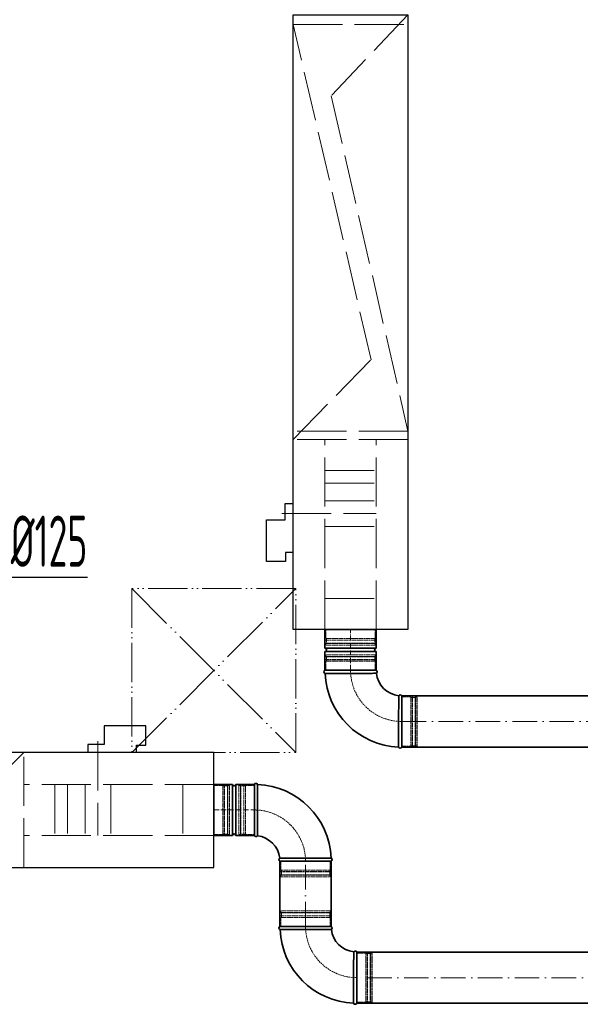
# Model space of a CAD drawing. Header units: millimetres. Extents: x -118717 to 8962, y 22910 to 145283.
# Tile 28 of 193: x -80824 to -79455, y 69149 to 71552. Entities that reach past the tile are written whole.
import ezdxf

# ---------------------------------------------------------------- set-up
doc = ezdxf.new("R2010")
doc.units = ezdxf.units.MM
for name, pattern in [('ACAD_ISO02W100', [15, 12, -3]), ('ACAD_ISO05W100', [33, 24, -3, 0, -3, 0, -3]), ('ACAD_ISO10W100', [18, 12, -3, 0, -3]), ('phl_thick', [0])]:
    doc.linetypes.add(name, pattern=pattern)
for name, color, linetype, lineweight in [('VZT_01 SUP (PŘÍVOD) - OBRYS', 5, 'Continuous', 35), ('VZT_02 SUP (PŘÍVOD) - OSA', 5, 'ACAD_ISO10W100', 5), ('VZT_05 ETA (ODVOD) - OBRYS', 6, 'Continuous', 35), ('VZT_06 ETA (ODVOD) - OSA', 6, 'ACAD_ISO10W100', 5), ('VZT_21 ZAŘÍZENÍ - OBRYS', 1, 'Continuous', 30), ('VZT_22 ZAŘÍZENÍ - DETAIL', 8, 'Continuous', 5), ('VZT_60_KOTY - DIMENZE', 7, 'Continuous', 5), ('VZT_POŽADAVKY NA STAVBU - PODHLEDY', 4, 'ACAD_ISO05W100', 5)]:
    doc.layers.add(name, color=color, linetype=linetype, lineweight=lineweight)
doc.layers.add('VZT_03 SUP (PŘÍVOD) - NETISK', color=8, linetype='ACAD_ISO02W100', lineweight=5, plot=False)
doc.layers.add('VZT_07 ETA (ODVOD) - NETISK', color=8, linetype='ACAD_ISO02W100', lineweight=5, plot=False)
doc.styles.add('EVORA_125', font='isocp.shx', dxfattribs={"width": 0.6, "height": 125})

msp = doc.modelspace()

# ---------------------------------------------------------------- linework, layer by layer
at = {"layer": 'VZT_01 SUP (PŘÍVOD) - OBRYS'}
for p, q in [((-80350, 69685.9), (-80350, 69560.9)), ((-80350, 69685.9), (-80304.5, 69685.9)), ((-80304.5, 69685.9), (-80304.5, 69560.9)), ((-80296.5, 69685.9), (-80296.5, 69560.9)), ((-80296.5, 69685.9), (-80251, 69685.9)), ((-80251, 69685.9), (-80251, 69560.9)), ((-80251, 69685.9), (-80251, 69560.9)), ((-80350, 69560.9), (-80304.5, 69560.9)), ((-80296.5, 69560.9), (-80251, 69560.9)), ((-80188.5, 69498.4), (-80063.5, 69498.4)), ((-80063.5, 69339.2), (-80188.5, 69339.2)), ((-80001, 69151.7), (-80001, 69276.7))]:
    msp.add_line(p, q, dxfattribs=at)
for points in [[(-80188.5, 69498.4), (-80188.5, 69339.2)], [(-80063.5, 69498.4), (-80063.5, 69339.2)], [(-80001, 69276.7), (-78384, 69276.7)], [(-80001, 69151.7), (-78384, 69151.7)]]:
    msp.add_lwpolyline(points, dxfattribs=at)
for centre, radius, start, end in [((-80300.5, 69685.9), 4, 180, 0), ((-80247.2, 69684.2), 4.17, 21.1072, 156.5322), ((-80251, 69498.4), 187.5, 2.3607, 87.6393), ((-80300.5, 69560.9), 4, 0, 180), ((-80247.2, 69562.5), 4.17, 203.4678, 329.7019), ((-80251, 69498.4), 62.5, 6.8302, 83.1698), ((-80186.8, 69502.2), 4.17, 120.2981, 246.5322), ((-80065.2, 69502.2), 4.17, 293.4678, 68.8928), ((-80186.8, 69335.4), 4.17, 113.4678, 248.8928), ((-80065.2, 69335.4), 4.17, 300.2981, 66.5322), ((-80001, 69339.2), 62.5, 186.8302, 263.1698), ((-80001, 69339.2), 187.5, 182.3607, 267.6393), ((-80004.8, 69275.1), 4.17, 23.4678, 149.7019), ((-80004.8, 69153.4), 4.17, 201.1072, 336.5322)]:
    msp.add_arc(centre, radius, start, end, dxfattribs=at)
for points, knots in [([(-80243.6, 69560.4), (-80243.6, 69560.4), (-80243.6, 69560.5), (-80243.6, 69560.8), (-80243.6, 69561.1), (-80243.6, 69562.2), (-80243.6, 69563), (-80243.5, 69566.1), (-80243.5, 69569.2), (-80243.5, 69578.2), (-80243.4, 69584.3), (-80243.4, 69598.5), (-80243.4, 69606.3), (-80243.3, 69622.5), (-80243.3, 69630.7), (-80243.3, 69646.6), (-80243.3, 69654.1), (-80243.3, 69667.2), (-80243.3, 69672.8), (-80243.3, 69679.8), (-80243.3, 69681.9), (-80243.3, 69684.9), (-80243.3, 69685.7), (-80243.3, 69685.7)], [197.067977, 197.067977, 197.067977, 197.067977, 201.792196, 201.792196, 209.190204, 209.190204, 218.040239, 218.040239, 237.760854, 237.760854, 262.206108, 262.206108, 286.831239, 286.831239, 311.323072, 311.323072, 335.946087, 335.946087, 360.704397, 360.704397, 377.088273, 377.088273, 394.105327, 394.105327, 394.105327, 394.105327]), ([(-80189, 69505.8), (-80189, 69505.8), (-80187.4, 69505.8), (-80181.2, 69505.9), (-80176.8, 69505.9), (-80165.4, 69505.9), (-80158.6, 69506), (-80143.6, 69506), (-80135.5, 69506), (-80119.1, 69506), (-80111, 69506), (-80095.8, 69506.1), (-80088.9, 69506.1), (-80077.1, 69506.1), (-80072.4, 69506.1), (-80065.7, 69506.1), (-80063.9, 69506.1), (-80063.7, 69506.1), (-80063.7, 69506.1), (-80063.7, 69506.1)], [0, 0, 0, 0, 24.235852, 24.235852, 48.531845, 48.531845, 73.024415, 73.024415, 97.570898, 97.570898, 122.078339, 122.078339, 146.53579, 146.53579, 170.957495, 170.957495, 195.359468, 195.359468, 197.168246, 197.168246, 197.168246, 197.168246]), ([(-80063.1, 69331.8), (-80063.1, 69331.8), (-80064.6, 69331.8), (-80070.8, 69331.8), (-80075.3, 69331.7), (-80086.6, 69331.7), (-80093.4, 69331.7), (-80108.5, 69331.6), (-80116.5, 69331.6), (-80132.9, 69331.6), (-80141, 69331.6), (-80156.2, 69331.6), (-80163.1, 69331.5), (-80174.9, 69331.5), (-80179.7, 69331.5), (-80186.3, 69331.5), (-80188.1, 69331.5), (-80188.3, 69331.5), (-80188.3, 69331.5), (-80188.3, 69331.5)], [0, 0, 0, 0, 24.235852, 24.235852, 48.531845, 48.531845, 73.024415, 73.024415, 97.570898, 97.570898, 122.078339, 122.078339, 146.53579, 146.53579, 170.957495, 170.957495, 195.359468, 195.359468, 197.168246, 197.168246, 197.168246, 197.168246]), ([(-80008.4, 69277.2), (-80008.4, 69277.2), (-80008.4, 69277.1), (-80008.4, 69276.8), (-80008.4, 69276.5), (-80008.5, 69275.4), (-80008.5, 69274.7), (-80008.5, 69271.5), (-80008.5, 69268.4), (-80008.5, 69259.4), (-80008.6, 69253.3), (-80008.6, 69239.2), (-80008.6, 69231.3), (-80008.7, 69215.1), (-80008.7, 69206.9), (-80008.7, 69191), (-80008.7, 69183.6), (-80008.7, 69170.4), (-80008.7, 69164.8), (-80008.7, 69157.8), (-80008.7, 69155.7), (-80008.7, 69152.7), (-80008.7, 69151.9), (-80008.7, 69151.9)], [197.067977, 197.067977, 197.067977, 197.067977, 201.792196, 201.792196, 209.190204, 209.190204, 218.040239, 218.040239, 237.760854, 237.760854, 262.206108, 262.206108, 286.831239, 286.831239, 311.323072, 311.323072, 335.946087, 335.946087, 360.704397, 360.704397, 377.088273, 377.088273, 394.105327, 394.105327, 394.105327, 394.105327])]:
    msp.add_open_spline(points, degree=3, knots=knots, dxfattribs=at)
at = {"layer": 'VZT_02 SUP (PŘÍVOD) - OSA'}
msp.add_lwpolyline([(-80350, 69623.4), (-80251, 69623.4)], dxfattribs=at)
at = {"layer": 'VZT_02 SUP (PŘÍVOD) - OSA', "ltscale": 0.3}
for points in [[(-80126, 69498.4), (-80126, 69498.4, 0.414214), (-80251, 69623.4), (-80251, 69623.4)], [(-80126, 69339.2), (-80126, 69339.2, 0.414214), (-80001, 69214.2), (-80001, 69214.2)]]:
    msp.add_lwpolyline(points, format="xyb", dxfattribs=at)
at = {"layer": 'VZT_02 SUP (PŘÍVOD) - OSA', "ltscale": 5}
for points in [[(-80126, 69339.2), (-80126, 69498.4)], [(-78384, 69214.2), (-80001, 69214.2)]]:
    msp.add_lwpolyline(points, dxfattribs=at)
at = {"layer": 'VZT_03 SUP (PŘÍVOD) - NETISK', "ltscale": 0.4}
for p, q in [((-80289, 69683.4), (-80289, 69563.4)), ((-80285, 69683.4), (-80289, 69683.4)), ((-80285, 69683.4), (-80285, 69563.4)), ((-80284.5, 69682.4), (-80285, 69682.4)), ((-80284.5, 69684.4), (-80284.5, 69562.4)), ((-80284, 69684.4), (-80284.5, 69684.4)), ((-80284, 69684.4), (-80284, 69562.4)), ((-80277, 69682.4), (-80284, 69682.4)), ((-80277, 69684.4), (-80277, 69562.4)), ((-80276.5, 69684.4), (-80277, 69684.4)), ((-80276.5, 69684.4), (-80276.5, 69562.4)), ((-80273, 69682.4), (-80276.5, 69682.4)), ((-80273, 69683.4), (-80273, 69563.4)), ((-80251, 69683.4), (-80273, 69683.4)), ((-80285, 69563.4), (-80289, 69563.4)), ((-80284.5, 69564.4), (-80285, 69564.4)), ((-80284, 69562.4), (-80284.5, 69562.4)), ((-80277, 69564.4), (-80284, 69564.4)), ((-80276.5, 69562.4), (-80277, 69562.4)), ((-80273, 69564.4), (-80276.5, 69564.4)), ((-80251, 69563.4), (-80273, 69563.4)), ((-80186, 69498.4), (-80186, 69476.4)), ((-80186, 69476.4), (-80066, 69476.4)), ((-80185, 69476.4), (-80185, 69472.9)), ((-80067, 69476.4), (-80067, 69472.9)), ((-80066, 69498.4), (-80066, 69476.4)), ((-80187, 69472.9), (-80065, 69472.9)), ((-80187, 69472.9), (-80187, 69472.4)), ((-80187, 69472.4), (-80065, 69472.4)), ((-80187, 69465.4), (-80065, 69465.4)), ((-80187, 69465.4), (-80187, 69464.9)), ((-80187, 69464.9), (-80065, 69464.9)), ((-80186, 69464.4), (-80066, 69464.4)), ((-80186, 69464.4), (-80186, 69460.4)), ((-80186, 69460.4), (-80066, 69460.4)), ((-80185, 69472.4), (-80185, 69465.4)), ((-80185, 69464.9), (-80185, 69464.4)), ((-80067, 69472.4), (-80067, 69465.4)), ((-80067, 69464.9), (-80067, 69464.4)), ((-80066, 69464.4), (-80066, 69460.4)), ((-80065, 69472.9), (-80065, 69472.4)), ((-80065, 69465.4), (-80065, 69464.9)), ((-80065, 69372.7), (-80187, 69372.7)), ((-80187, 69372.2), (-80187, 69372.7)), ((-80065, 69372.2), (-80187, 69372.2)), ((-80065, 69365.2), (-80187, 69365.2)), ((-80187, 69364.7), (-80187, 69365.2)), ((-80065, 69364.7), (-80187, 69364.7)), ((-80066, 69377.2), (-80186, 69377.2)), ((-80186, 69373.2), (-80186, 69377.2)), ((-80066, 69373.2), (-80186, 69373.2)), ((-80066, 69361.2), (-80186, 69361.2)), ((-80186, 69339.2), (-80186, 69361.2)), ((-80185, 69372.7), (-80185, 69373.2)), ((-80185, 69365.2), (-80185, 69372.2)), ((-80185, 69361.2), (-80185, 69364.7)), ((-80067, 69372.7), (-80067, 69373.2)), ((-80067, 69365.2), (-80067, 69372.2)), ((-80067, 69361.2), (-80067, 69364.7)), ((-80066, 69373.2), (-80066, 69377.2)), ((-80066, 69339.2), (-80066, 69361.2)), ((-80065, 69372.2), (-80065, 69372.7)), ((-80065, 69364.7), (-80065, 69365.2)), ((-80001, 69274.2), (-79979, 69274.2)), ((-79979, 69154.2), (-79979, 69274.2)), ((-79979, 69273.2), (-79975.5, 69273.2)), ((-79975.5, 69153.2), (-79975.5, 69275.2)), ((-79975.5, 69275.2), (-79975, 69275.2)), ((-79975, 69153.2), (-79975, 69275.2)), ((-79975, 69273.2), (-79968, 69273.2)), ((-79968, 69153.2), (-79968, 69275.2)), ((-79968, 69275.2), (-79967.5, 69275.2)), ((-79967.5, 69153.2), (-79967.5, 69275.2)), ((-79967.5, 69273.2), (-79967, 69273.2)), ((-79967, 69154.2), (-79967, 69274.2)), ((-79967, 69274.2), (-79963, 69274.2)), ((-79963, 69154.2), (-79963, 69274.2)), ((-80001, 69154.2), (-79979, 69154.2)), ((-79979, 69155.2), (-79975.5, 69155.2)), ((-79975.5, 69153.2), (-79975, 69153.2)), ((-79975, 69155.2), (-79968, 69155.2)), ((-79968, 69153.2), (-79967.5, 69153.2)), ((-79967.5, 69155.2), (-79967, 69155.2)), ((-79967, 69154.2), (-79963, 69154.2))]:
    msp.add_line(p, q, dxfattribs=at)
at = {"layer": 'VZT_05 ETA (ODVOD) - OBRYS'}
for p, q in [((-80078.6, 70063.5), (-79953.6, 70063.5)), ((-80078.6, 70018), (-80078.6, 70063.5)), ((-79953.6, 70018), (-79953.6, 70063.5)), ((-80078.6, 70018), (-79953.6, 70018)), ((-80078.6, 70010), (-79953.6, 70010)), ((-80078.6, 69964.5), (-80078.6, 70010)), ((-79953.6, 69964.5), (-79953.6, 70010)), ((-80078.6, 69964.5), (-79953.6, 69964.5)), ((-79953.6, 69964.2), (-80078.6, 69964.2)), ((-79891.1, 69776.7), (-79891.1, 69901.7))]:
    msp.add_line(p, q, dxfattribs=at)
for points in [[(-78544, 69901.7), (-79891.1, 69901.7)], [(-78544, 69776.7), (-79891.1, 69776.7)]]:
    msp.add_lwpolyline(points, dxfattribs=at)
for centre, radius, start, end in [((-80078.6, 70014), 4, 270, 90), ((-79953.6, 70014), 4, 90, 270), ((-80076.9, 69960.4), 4.17, 113.4678, 248.8928), ((-79891.1, 69964.2), 187.5, 182.3607, 267.6393), ((-79955.2, 69960.4), 4.17, 300.2981, 66.5322), ((-79891.1, 69964.2), 62.5, 186.8302, 263.1698), ((-79894.9, 69900.1), 4.17, 23.4678, 149.7019), ((-79894.9, 69778.4), 4.17, 201.1072, 336.5322)]:
    msp.add_arc(centre, radius, start, end, dxfattribs=at)
for points, knots in [([(-79953.1, 69956.8), (-79953.1, 69956.8), (-79954.7, 69956.8), (-79960.8, 69956.8), (-79965.3, 69956.7), (-79976.7, 69956.7), (-79983.5, 69956.7), (-79998.5, 69956.6), (-80006.6, 69956.6), (-80023, 69956.6), (-80031.1, 69956.6), (-80046.3, 69956.6), (-80053.2, 69956.5), (-80065, 69956.5), (-80069.7, 69956.5), (-80076.3, 69956.5), (-80078.2, 69956.5), (-80078.4, 69956.5), (-80078.4, 69956.5), (-80078.4, 69956.5)], [0, 0, 0, 0, 24.235852, 24.235852, 48.531845, 48.531845, 73.024415, 73.024415, 97.570898, 97.570898, 122.078339, 122.078339, 146.53579, 146.53579, 170.957495, 170.957495, 195.359468, 195.359468, 197.168246, 197.168246, 197.168246, 197.168246]), ([(-79898.5, 69902.2), (-79898.5, 69902.2), (-79898.5, 69902.1), (-79898.5, 69901.8), (-79898.5, 69901.5), (-79898.5, 69900.4), (-79898.5, 69899.7), (-79898.6, 69896.5), (-79898.6, 69893.4), (-79898.6, 69884.4), (-79898.6, 69878.3), (-79898.7, 69864.2), (-79898.7, 69856.3), (-79898.7, 69840.1), (-79898.8, 69831.9), (-79898.8, 69816), (-79898.8, 69808.6), (-79898.8, 69795.4), (-79898.8, 69789.8), (-79898.8, 69782.8), (-79898.8, 69780.7), (-79898.8, 69777.7), (-79898.8, 69776.9), (-79898.8, 69776.9)], [197.067977, 197.067977, 197.067977, 197.067977, 201.792196, 201.792196, 209.190204, 209.190204, 218.040239, 218.040239, 237.760854, 237.760854, 262.206108, 262.206108, 286.831239, 286.831239, 311.323072, 311.323072, 335.946087, 335.946087, 360.704397, 360.704397, 377.088273, 377.088273, 394.105327, 394.105327, 394.105327, 394.105327])]:
    msp.add_open_spline(points, degree=3, knots=knots, dxfattribs=at)
at = {"layer": 'VZT_06 ETA (ODVOD) - OSA'}
msp.add_lwpolyline([(-80016.1, 69964.5), (-80016.1, 70063.5)], dxfattribs=at)
at = {"layer": 'VZT_06 ETA (ODVOD) - OSA', "ltscale": 0.3}
msp.add_lwpolyline([(-80016.1, 69964.2), (-80016.1, 69964.2, 0.414214), (-79891.1, 69839.2), (-79891.1, 69839.2)], format="xyb", dxfattribs=at)
at = {"layer": 'VZT_06 ETA (ODVOD) - OSA', "ltscale": 5}
msp.add_lwpolyline([(-79891.1, 69839.2), (-78544, 69839.2)], dxfattribs=at)
at = {"layer": 'VZT_07 ETA (ODVOD) - NETISK', "ltscale": 0.4}
for p, q in [((-80076.1, 70063.5), (-80076.1, 70041.5)), ((-79956.1, 70063.5), (-79956.1, 70041.5)), ((-79955.1, 70038), (-80077.1, 70038)), ((-80077.1, 70038), (-80077.1, 70037.5)), ((-79955.1, 70037.5), (-80077.1, 70037.5)), ((-79955.1, 70030.5), (-80077.1, 70030.5)), ((-80077.1, 70030.5), (-80077.1, 70030)), ((-79955.1, 70030), (-80077.1, 70030)), ((-79956.1, 70041.5), (-80076.1, 70041.5)), ((-79956.1, 70029.5), (-80076.1, 70029.5)), ((-80076.1, 70029.5), (-80076.1, 70025.5)), ((-80075.1, 70041.5), (-80075.1, 70038)), ((-80075.1, 70037.5), (-80075.1, 70030.5)), ((-80075.1, 70030), (-80075.1, 70029.5)), ((-79957.1, 70041.5), (-79957.1, 70038)), ((-79957.1, 70037.5), (-79957.1, 70030.5)), ((-79957.1, 70030), (-79957.1, 70029.5)), ((-79956.1, 70029.5), (-79956.1, 70025.5)), ((-79955.1, 70038), (-79955.1, 70037.5)), ((-79955.1, 70030.5), (-79955.1, 70030)), ((-79956.1, 70025.5), (-80076.1, 70025.5)), ((-79955.1, 69997.7), (-80077.1, 69997.7)), ((-80077.1, 69997.2), (-80077.1, 69997.7)), ((-79955.1, 69997.2), (-80077.1, 69997.2)), ((-79955.1, 69990.2), (-80077.1, 69990.2)), ((-80077.1, 69989.7), (-80077.1, 69990.2)), ((-79955.1, 69989.7), (-80077.1, 69989.7)), ((-79956.1, 70002.2), (-80076.1, 70002.2)), ((-80076.1, 69998.2), (-80076.1, 70002.2)), ((-79956.1, 69998.2), (-80076.1, 69998.2)), ((-79956.1, 69986.2), (-80076.1, 69986.2)), ((-80076.1, 69964.2), (-80076.1, 69986.2)), ((-80075.1, 69997.7), (-80075.1, 69998.2)), ((-80075.1, 69990.2), (-80075.1, 69997.2)), ((-80075.1, 69986.2), (-80075.1, 69989.7)), ((-79957.1, 69997.7), (-79957.1, 69998.2)), ((-79957.1, 69990.2), (-79957.1, 69997.2)), ((-79957.1, 69986.2), (-79957.1, 69989.7)), ((-79956.1, 69998.2), (-79956.1, 70002.2)), ((-79956.1, 69964.2), (-79956.1, 69986.2)), ((-79955.1, 69997.2), (-79955.1, 69997.7)), ((-79955.1, 69989.7), (-79955.1, 69990.2)), ((-79891.1, 69899.2), (-79869.1, 69899.2)), ((-79869.1, 69779.2), (-79869.1, 69899.2)), ((-79869.1, 69898.2), (-79865.6, 69898.2)), ((-79865.6, 69778.2), (-79865.6, 69900.2)), ((-79865.6, 69900.2), (-79865.1, 69900.2)), ((-79865.1, 69778.2), (-79865.1, 69900.2)), ((-79865.1, 69898.2), (-79858.1, 69898.2)), ((-79858.1, 69778.2), (-79858.1, 69900.2)), ((-79858.1, 69900.2), (-79857.6, 69900.2)), ((-79857.6, 69778.2), (-79857.6, 69900.2)), ((-79857.6, 69898.2), (-79857.1, 69898.2)), ((-79857.1, 69779.2), (-79857.1, 69899.2)), ((-79857.1, 69899.2), (-79853.1, 69899.2)), ((-79853.1, 69779.2), (-79853.1, 69899.2)), ((-79891.1, 69779.2), (-79869.1, 69779.2)), ((-79869.1, 69780.2), (-79865.6, 69780.2)), ((-79865.6, 69778.2), (-79865.1, 69778.2)), ((-79865.1, 69780.2), (-79858.1, 69780.2)), ((-79858.1, 69778.2), (-79857.6, 69778.2)), ((-79857.6, 69780.2), (-79857.1, 69780.2)), ((-79857.1, 69779.2), (-79853.1, 69779.2)), ((-80350, 69683.4), (-80328, 69683.4)), ((-80328, 69563.4), (-80328, 69683.4)), ((-80328, 69682.4), (-80324.5, 69682.4)), ((-80324.5, 69562.4), (-80324.5, 69684.4)), ((-80324.5, 69684.4), (-80324, 69684.4)), ((-80324, 69562.4), (-80324, 69684.4)), ((-80324, 69682.4), (-80317, 69682.4)), ((-80317, 69562.4), (-80317, 69684.4)), ((-80317, 69684.4), (-80316.5, 69684.4)), ((-80316.5, 69562.4), (-80316.5, 69684.4)), ((-80316.5, 69682.4), (-80316, 69682.4)), ((-80316, 69563.4), (-80316, 69683.4)), ((-80316, 69683.4), (-80312, 69683.4)), ((-80312, 69563.4), (-80312, 69683.4)), ((-80350, 69563.4), (-80328, 69563.4)), ((-80328, 69564.4), (-80324.5, 69564.4)), ((-80324.5, 69562.4), (-80324, 69562.4)), ((-80324, 69564.4), (-80317, 69564.4)), ((-80317, 69562.4), (-80316.5, 69562.4)), ((-80316.5, 69564.4), (-80316, 69564.4)), ((-80316, 69563.4), (-80312, 69563.4))]:
    msp.add_line(p, q, dxfattribs=at)
at = {"layer": 'VZT_21 ZAŘÍZENÍ - OBRYS'}
for points in [[(-79876.1, 71563.5), (-79876.1, 70063.5), (-80156.1, 70063.5), (-80156.1, 71563.5)], [(-81850, 69483.4), (-80350, 69483.4), (-80350, 69763.4), (-81850, 69763.4)]]:
    msp.add_lwpolyline(points, close=True, dxfattribs=at)
for points in [[(-80156.1, 70251.9), (-80174.7, 70251.9), (-80174.7, 70229.4), (-80221.3, 70229.4), (-80221.3, 70331), (-80175.9, 70331), (-80175.9, 70371), (-80156.1, 70371)], [(-80538.4, 69763.4), (-80538.4, 69781.9), (-80515.9, 69781.9), (-80515.9, 69828.6), (-80617.5, 69828.6), (-80617.5, 69783.2), (-80657.4, 69783.2), (-80657.4, 69763.4)]]:
    msp.add_lwpolyline(points, dxfattribs=at)
at = {"layer": 'VZT_22 ZAŘÍZENÍ - DETAIL', "linetype": 'ACAD_ISO02W100', "lineweight": 5, "ltscale": 10}
for points in [[(-79876.1, 71563.5), (-80063.3, 71366.1), (-79876.1, 70547.9)], [(-80156.1, 71539.6), (-79876.1, 71539.6)], [(-80156.1, 70527.3), (-79966, 70722), (-80156.1, 71539.6)], [(-79876.1, 70547.9), (-80156.1, 70547.9)], [(-79876.1, 70527.3), (-80156.1, 70527.3)], [(-80078.6, 70063.5), (-80078.6, 70527.3)], [(-79953.6, 70063.5), (-79953.6, 70527.3)], [(-80078.6, 70451.8), (-79953.6, 70451.8)], [(-80078.6, 70421), (-79953.6, 70421)], [(-80078.6, 70378), (-79953.6, 70378)], [(-80183.6, 70347.1), (-79953.6, 70347.1)], [(-80078.6, 70314.7), (-79953.6, 70314.7)], [(-80078.6, 70139), (-79953.6, 70139)], [(-80633.6, 69790.9), (-80633.6, 69560.9)], [(-80813.8, 69763.4), (-81008.4, 69573.3), (-81826.1, 69763.4)], [(-80813.8, 69483.4), (-80813.8, 69763.4)], [(-80350, 69685.9), (-80813.8, 69685.9)], [(-80738.3, 69685.9), (-80738.3, 69560.9)], [(-80707.5, 69685.9), (-80707.5, 69560.9)], [(-80664.5, 69685.9), (-80664.5, 69560.9)], [(-80601.2, 69685.9), (-80601.2, 69560.9)], [(-80425.4, 69685.9), (-80425.4, 69560.9)], [(-80350, 69560.9), (-80813.8, 69560.9)]]:
    msp.add_lwpolyline(points, dxfattribs=at)
at = {"layer": 'VZT_60_KOTY - DIMENZE', "linetype": 'ByBlock', "lineweight": -2}
msp.add_lwpolyline([(-80899.2, 70191.7), (-80658.6, 70191.7)], dxfattribs=at)
at = {"layer": 'VZT_POŽADAVKY NA STAVBU - PODHLEDY', "ltscale": 5}
for p, q in [((-80550, 70163.4), (-80150, 69763.4)), ((-80550, 69763.4), (-80150, 70163.4))]:
    msp.add_line(p, q, dxfattribs=at)
at = {"layer": 'VZT_POŽADAVKY NA STAVBU - PODHLEDY', "ltscale": 4}
for p, q in [((-80150, 70163.4), (-80550, 70163.4)), ((-80550, 70163.4), (-80550, 69763.4)), ((-80150, 69763.4), (-80150, 70163.4)), ((-80550, 69763.4), (-80150, 69763.4))]:
    msp.add_line(p, q, dxfattribs=at)

# ---------------------------------------------------------------- texts
at = {"layer": 'VZT_60_KOTY - DIMENZE', "linetype": 'phl_thick', "insert": (-80658.6, 70341.7), "char_height": 125, "attachment_point": 3, "style": 'EVORA_125'}
msp.add_mtext('%%C125', dxfattribs=at)

doc.saveas('drawing.dxf')
